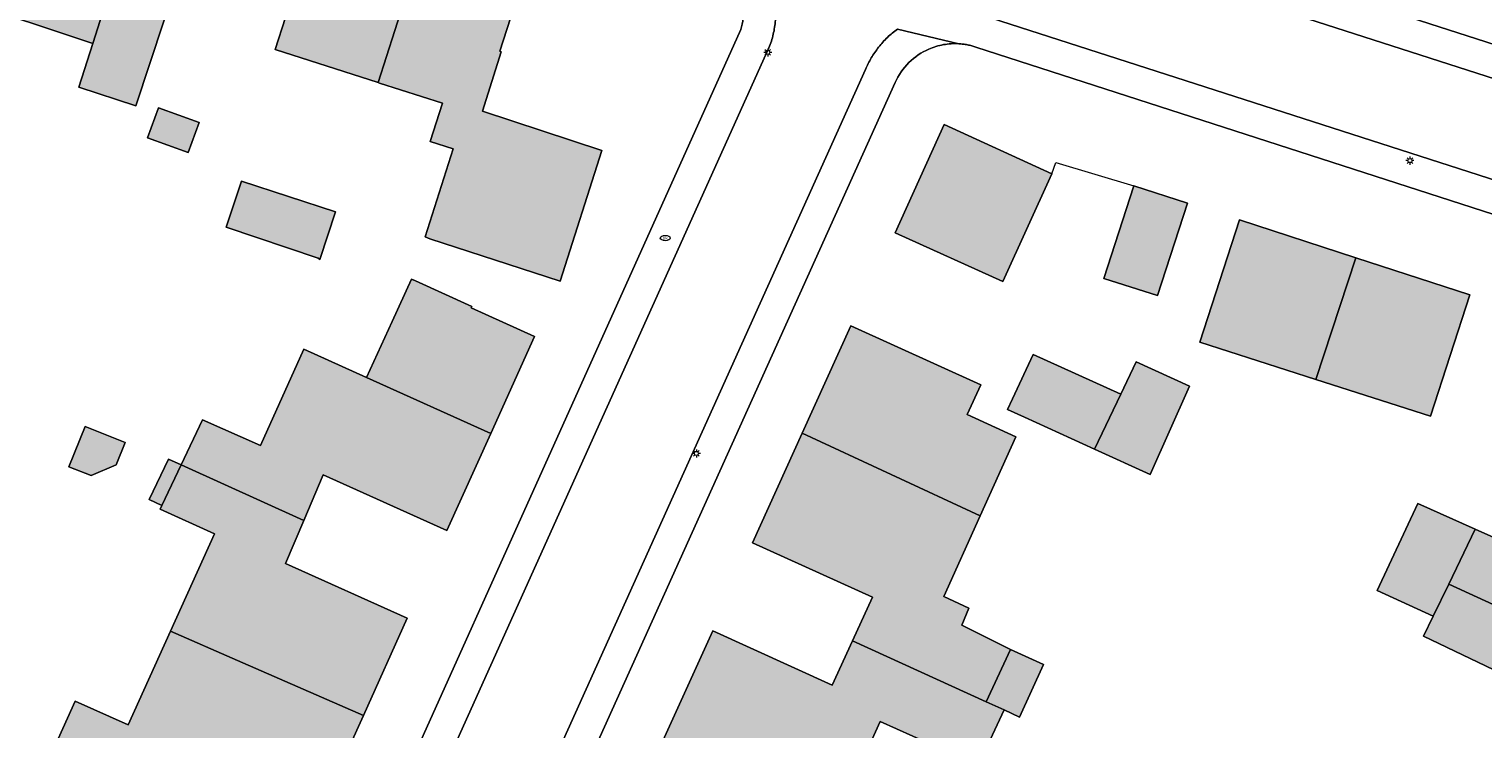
# Model space of a CAD drawing. Header units: metres. Extents: x 187482 to 189800, y 333582 to 335019.
# Tile 201 of 256: x 189403 to 189494, y 334165 to 334208. Entities that reach past the tile are written whole.
import ezdxf
from ezdxf.enums import TextEntityAlignment as Align

# ---------------------------------------------------------------- set-up
doc = ezdxf.new("R2010")
doc.units = ezdxf.units.M
doc.layers.get('0').update_dxf_attribs({"color": 252, "lineweight": 18})
for name, color, linetype, lineweight in [('B-WE-IE-MEUBILAIR-S', 252, 'Continuous', 18), ('B-WE-IE-TERREINAFSCHEIDING_KUNSTMATIG_MUUR-G', 252, 'IE-TERREINAFSCHEIDING_KUNSTMATIG-SO', 18), ('B-WE-OG-BEBOUWING-GV', 252, 'Continuous', 18), ('B-WE-OG-TERREIN_ERF-GV', 252, 'Continuous', 18), ('B-WE-VH-GESLOTENVERHARDING_ASFALT-GV', 252, 'Continuous', 18), ('B-WE-VH-OPENVERHARDING_TEGEL-GV', 252, 'Continuous', 18)]:
    doc.layers.add(name, color=color, linetype=linetype, lineweight=lineweight)
doc.layers.add('B-WE-OG-BEBOUWING-V', color=7, linetype='Continuous', lineweight=18, true_color=0xf0f0f0)
doc.styles.add('NLCS-ISO', font='NLCS-ISO.ttf')
doc.linetypes.add('IE-TERREINAFSCHEIDING_KUNSTMATIG-SO', pattern='A,4,[82,NLCS.SHX,S=0.75,R=90,X=0,Y=0],4,-2', length=10)

# ---------------------------------------------------------------- blocks, each defined once
blk = doc.blocks.new('SIE-MEUBILAIR_PAAL_LICHTMAST-SO')
for points in [[(-0.62, 0), (-1, 0)], [(-0.71, 0.71), (-0.44, 0.44)], [(0, 1), (0, 0.62)], [(0.44, 0.44), (0.71, 0.71)], [(1, 0), (0.62, 0)], [(-0.71, -0.71), (-0.44, -0.44)], [(0, -0.62), (0, -1)], [(0.44, -0.44), (0.71, -0.71)]]:
    blk.add_lwpolyline(points)
blk.add_circle((0, 0), 0.5)
blk = doc.blocks.new('SIE-MEUBILAIR_PUT_BRANDKRAAN-SO')
blk.add_ellipse((0, 0), major_axis=(1.25, 0), ratio=0.54)
at = {"style": 'NLCS-ISO'}
blk.add_text('bk', height=0.75, dxfattribs=at).set_placement((0.03, 0), align=Align.MIDDLE_CENTER)

msp = doc.modelspace()

# ---------------------------------------------------------------- hatches: boundary and pattern name
at = {"layer": 'B-WE-OG-BEBOUWING-V'}
h = msp.add_hatch(color=256, dxfattribs=at)
h.dxf.hatch_style = 1
h.paths.add_polyline_path([(189400.693, 334221.838), (189397.162, 334210.797), (189403.628, 334208.648), (189406.934, 334207.549), (189407.541, 334209.451), (189408.092, 334209.294), (189408.697, 334211.015), (189404.787, 334212.268), (189407.186, 334219.758)], flags=17)
h = msp.add_hatch(color=256, dxfattribs=at)
h.dxf.hatch_style = 1
h.paths.add_polyline_path([(189412.23, 334211.605), (189414.128, 334217.377), (189411.164, 334218.35), (189409.604, 334213.599), (189408.697, 334211.015), (189408.092, 334209.294), (189407.541, 334209.451), (189406.934, 334207.549), (189406.069, 334204.837), (189409.621, 334203.672)], flags=17)
h = msp.add_hatch(color=256, dxfattribs=at)
h.dxf.hatch_style = 1
h.paths.add_polyline_path([(189427.314, 334213.24), (189421.007, 334215.267), (189419.687, 334211.159), (189419.585, 334211.186), (189418.29, 334207.181), (189424.706, 334205.121)], flags=17)
h = msp.add_hatch(color=256, dxfattribs=at)
h.dxf.hatch_style = 1
h.paths.add_polyline_path([(189431.21, 334203.344), (189432.391, 334207.043), (189432.293, 334207.078), (189433.622, 334211.214), (189427.314, 334213.24), (189424.706, 334205.121), (189424.802, 334205.09), (189428.733, 334203.825), (189427.962, 334201.443), (189429.384, 334200.982), (189427.637, 334195.508), (189427.941, 334195.382), (189436.068, 334192.741), (189438.647, 334200.885)], flags=17)
h = msp.add_hatch(color=256, dxfattribs=at)
h.dxf.hatch_style = 1
h.paths.add_polyline_path([(189413.557, 334202.632), (189411.018, 334203.551), (189410.337, 334201.67), (189412.876, 334200.751)], flags=17)
h = msp.add_hatch(color=256, dxfattribs=at)
h.dxf.hatch_style = 1
h.paths.add_polyline_path([(189459.997, 334202.498), (189456.939, 334195.757), (189463.642, 334192.716), (189466.71, 334199.431)], flags=17)
h = msp.add_hatch(color=256, dxfattribs=at)
h.dxf.hatch_style = 1
h.paths.add_polyline_path([(189422.05, 334197.054), (189416.207, 334198.977), (189415.246, 334196.103), (189420.981, 334194.171), (189421.073, 334194.092)], flags=17)
h = msp.add_hatch(color=256, dxfattribs=at)
h.dxf.hatch_style = 1
h.paths.add_polyline_path([(189469.942, 334192.905), (189473.29, 334191.843), (189475.162, 334197.6), (189471.822, 334198.686)], flags=17)
h = msp.add_hatch(color=256, dxfattribs=at)
h.dxf.hatch_style = 1
h.paths.add_polyline_path([(189485.646, 334194.191), (189478.395, 334196.549), (189475.918, 334188.93), (189483.152, 334186.605)], flags=17)
h = msp.add_hatch(color=256, dxfattribs=at)
h.dxf.hatch_style = 1
h.paths.add_polyline_path([(189485.646, 334194.191), (189483.152, 334186.605), (189490.294, 334184.31), (189492.755, 334191.88)], flags=17)
h = msp.add_hatch(color=256, dxfattribs=at)
h.dxf.hatch_style = 1
h.paths.add_polyline_path([(189423.992, 334186.727), (189431.735, 334183.237), (189434.469, 334189.294), (189430.521, 334191.067), (189430.563, 334191.165), (189427.036, 334192.752), (189426.787, 334192.854), (189425.584, 334190.22)], flags=17)
h = msp.add_hatch(color=256, dxfattribs=at)
h.dxf.hatch_style = 1
h.paths.add_polyline_path([(189451.146, 334183.257), (189462.234, 334178.105), (189464.454, 334183.024), (189461.423, 334184.42), (189462.286, 334186.281), (189454.182, 334189.954)], flags=17)
h = msp.add_hatch(color=256, dxfattribs=at)
h.dxf.hatch_style = 1
h.paths.add_polyline_path([(189412.437, 334181.28), (189420.078, 334177.82), (189421.285, 334180.666), (189429.002, 334177.182), (189431.735, 334183.237), (189423.992, 334186.727), (189420.073, 334188.493), (189417.382, 334182.492), (189413.777, 334184.085)], flags=17)
h = msp.add_hatch(color=256, dxfattribs=at)
h.dxf.hatch_style = 1
h.paths.add_polyline_path([(189463.943, 334184.73), (189465.005, 334184.245), (189469.364, 334182.263), (189470.994, 334185.683), (189465.538, 334188.166), (189464.25, 334185.391)], flags=17)
h = msp.add_hatch(color=256, dxfattribs=at)
h.dxf.hatch_style = 1
h.paths.add_polyline_path([(189470.994, 334185.683), (189469.364, 334182.263), (189472.83, 334180.687), (189475.291, 334186.197), (189471.957, 334187.705)], flags=17)
h = msp.add_hatch(color=256, dxfattribs=at)
h.dxf.hatch_style = 1
h.paths.add_polyline_path([(189405.442, 334181.168), (189406.834, 334180.608), (189408.395, 334181.274), (189408.954, 334182.666), (189406.449, 334183.673)], flags=17)
h = msp.add_hatch(color=256, dxfattribs=at)
h.dxf.hatch_style = 1
h.paths.add_polyline_path([(189451.146, 334183.257), (189448.044, 334176.414), (189455.524, 334173.024), (189454.281, 334170.308), (189462.618, 334166.503), (189464.117, 334169.77), (189461.098, 334171.277), (189461.519, 334172.338), (189459.964, 334173.076), (189462.234, 334178.105)], flags=17)
h = msp.add_hatch(color=256, dxfattribs=at)
h.dxf.hatch_style = 1
h.paths.add_polyline_path([(189411.229, 334178.751), (189412.437, 334181.28), (189411.641, 334181.64), (189410.442, 334179.127)], flags=17)
h = msp.add_hatch(color=256, dxfattribs=at)
h.dxf.hatch_style = 1
h.paths.add_polyline_path([(189423.793, 334165.654), (189426.527, 334171.714), (189418.941, 334175.137), (189420.078, 334177.82), (189412.437, 334181.28), (189411.229, 334178.751), (189411.23, 334178.751), (189411.121, 334178.522), (189414.511, 334176.972), (189411.774, 334170.91), (189415.945, 334169.086)], flags=17)
h = msp.add_hatch(color=256, dxfattribs=at)
h.dxf.hatch_style = 1
h.paths.add_polyline_path([(189490.474, 334171.855), (189491.436, 334173.851), (189493.088, 334177.274), (189489.523, 334178.874), (189486.983, 334173.445)], flags=17)
h = msp.add_hatch(color=256, dxfattribs=at)
h.dxf.hatch_style = 1
h.paths.add_polyline_path([(189491.436, 334173.851), (189496.746, 334171.417), (189498.02, 334174.213), (189498.341, 334174.917), (189496.381, 334175.796), (189493.088, 334177.274)], flags=17)
h = msp.add_hatch(color=256, dxfattribs=at)
h.dxf.hatch_style = 1
h.paths.add_polyline_path([(189490.474, 334171.855), (189489.867, 334170.596), (189495.212, 334168.051), (189496.746, 334171.417), (189491.436, 334173.851)], flags=17)
h = msp.add_hatch(color=256, dxfattribs=at)
h.dxf.hatch_style = 1
h.paths.add_polyline_path([(189404.579, 334163.776), (189410.056, 334161.239), (189411.262, 334164.031), (189413.268, 334163.126), (189421.065, 334159.609), (189423.793, 334165.654), (189415.945, 334169.086), (189411.774, 334170.91), (189409.142, 334165.082), (189405.826, 334166.55)], flags=17)
h = msp.add_hatch(color=256, dxfattribs=at)
h.dxf.hatch_style = 1
h.paths.add_polyline_path([(189453.3, 334159.288), (189456.009, 334165.284), (189462.115, 334162.526), (189463.722, 334165.999), (189462.618, 334166.503), (189454.281, 334170.308), (189453.016, 334167.541), (189445.567, 334170.923), (189442.457, 334164.074)], flags=17)
h = msp.add_hatch(color=256, dxfattribs=at)
h.dxf.hatch_style = 1
h.paths.add_polyline_path([(189464.117, 334169.77), (189462.618, 334166.503), (189463.722, 334165.999), (189464.677, 334165.558), (189466.176, 334168.825)], flags=17)

# ---------------------------------------------------------------- linework, layer by layer
at = {"layer": 'B-WE-IE-TERREINAFSCHEIDING_KUNSTMATIG_MUUR-G', "ltscale": 0.2, "flags": 128}
msp.add_lwpolyline([(189466.71, 334199.431), (189466.949, 334200.131), (189471.822, 334198.686)], dxfattribs=at)
at = {"layer": 'B-WE-OG-BEBOUWING-GV', "flags": 128}
for points in [[(189400.693, 334221.838), (189397.162, 334210.797), (189403.628, 334208.648), (189406.934, 334207.549), (189407.541, 334209.451), (189408.092, 334209.294), (189408.697, 334211.015), (189404.787, 334212.268), (189407.186, 334219.758)], [(189412.23, 334211.605), (189414.128, 334217.377), (189411.164, 334218.35), (189409.604, 334213.599), (189408.697, 334211.015), (189408.092, 334209.294), (189407.541, 334209.451), (189406.934, 334207.549), (189406.069, 334204.837), (189409.621, 334203.672)], [(189427.314, 334213.24), (189421.007, 334215.267), (189419.687, 334211.159), (189419.585, 334211.186), (189418.29, 334207.181), (189424.706, 334205.121)], [(189431.21, 334203.344), (189432.391, 334207.043), (189432.293, 334207.078), (189433.622, 334211.214), (189427.314, 334213.24), (189424.706, 334205.121), (189424.802, 334205.09), (189428.733, 334203.825), (189427.962, 334201.443), (189429.384, 334200.982), (189427.637, 334195.508), (189427.941, 334195.382), (189436.068, 334192.741), (189438.647, 334200.885)], [(189413.557, 334202.632), (189411.018, 334203.551), (189410.337, 334201.67), (189412.876, 334200.751)], [(189459.997, 334202.498), (189456.939, 334195.757), (189463.642, 334192.716), (189466.71, 334199.431)], [(189422.05, 334197.054), (189416.207, 334198.977), (189415.246, 334196.103), (189420.981, 334194.171), (189421.073, 334194.092)], [(189469.942, 334192.905), (189473.29, 334191.843), (189475.162, 334197.6), (189471.822, 334198.686)], [(189485.646, 334194.191), (189478.395, 334196.549), (189475.918, 334188.93), (189483.152, 334186.605)], [(189485.646, 334194.191), (189483.152, 334186.605), (189490.294, 334184.31), (189492.755, 334191.88)], [(189423.992, 334186.727), (189431.735, 334183.237), (189434.469, 334189.294), (189430.521, 334191.067), (189430.563, 334191.165), (189427.036, 334192.752), (189426.787, 334192.854), (189425.584, 334190.22)], [(189451.146, 334183.257), (189462.234, 334178.105), (189464.454, 334183.024), (189461.423, 334184.42), (189462.286, 334186.281), (189454.182, 334189.954)], [(189412.437, 334181.28), (189420.078, 334177.82), (189421.285, 334180.666), (189429.002, 334177.182), (189431.735, 334183.237), (189423.992, 334186.727), (189420.073, 334188.493), (189417.382, 334182.492), (189413.777, 334184.085)], [(189463.943, 334184.73), (189465.005, 334184.245), (189469.364, 334182.263), (189470.994, 334185.683), (189465.538, 334188.166), (189464.25, 334185.391)], [(189470.994, 334185.683), (189469.364, 334182.263), (189472.83, 334180.687), (189475.291, 334186.197), (189471.957, 334187.705)], [(189405.442, 334181.168), (189406.834, 334180.608), (189408.395, 334181.274), (189408.954, 334182.666), (189406.449, 334183.673)], [(189451.146, 334183.257), (189448.044, 334176.414), (189455.524, 334173.024), (189454.281, 334170.308), (189462.618, 334166.503), (189464.117, 334169.77), (189461.098, 334171.277), (189461.519, 334172.338), (189459.964, 334173.076), (189462.234, 334178.105)], [(189411.229, 334178.751), (189412.437, 334181.28), (189411.641, 334181.64), (189410.442, 334179.127)], [(189423.793, 334165.654), (189426.527, 334171.714), (189418.941, 334175.137), (189420.078, 334177.82), (189412.437, 334181.28), (189411.229, 334178.751), (189411.23, 334178.751), (189411.121, 334178.522), (189414.511, 334176.972), (189411.774, 334170.91), (189415.945, 334169.086)], [(189490.474, 334171.855), (189491.436, 334173.851), (189493.088, 334177.274), (189489.523, 334178.874), (189486.983, 334173.445)], [(189491.436, 334173.851), (189496.746, 334171.417), (189498.02, 334174.213), (189498.341, 334174.917), (189496.381, 334175.796), (189493.088, 334177.274)], [(189490.474, 334171.855), (189489.867, 334170.596), (189495.212, 334168.051), (189496.746, 334171.417), (189491.436, 334173.851)], [(189404.579, 334163.776), (189410.056, 334161.239), (189411.262, 334164.031), (189413.268, 334163.126), (189421.065, 334159.609), (189423.793, 334165.654), (189415.945, 334169.086), (189411.774, 334170.91), (189409.142, 334165.082), (189405.826, 334166.55)], [(189453.3, 334159.288), (189456.009, 334165.284), (189462.115, 334162.526), (189463.722, 334165.999), (189462.618, 334166.503), (189454.281, 334170.308), (189453.016, 334167.541), (189445.567, 334170.923), (189442.457, 334164.074)], [(189464.117, 334169.77), (189462.618, 334166.503), (189463.722, 334165.999), (189464.677, 334165.558), (189466.176, 334168.825)]]:
    msp.add_lwpolyline(points, close=True, dxfattribs=at)
at = {"layer": 'B-WE-OG-TERREIN_ERF-GV', "flags": 128}
for points in [[(189397.83, 334238.547), (189399.69, 334237.948), (189404.383, 334236.437), (189416.956, 334232.39), (189503.825, 334204.422), (189515.355, 334200.711), (189523.24, 334198.172)], [(189408.225, 334121.515), (189409.117, 334123.497), (189414.054, 334134.474), (189447.32, 334208.429)], [(189518.548, 334189.037), (189508.029, 334192.438), (189501.649, 334194.501), (189461.976, 334207.328)], [(189456.941, 334205.123), (189426.172, 334136.881), (189419.291, 334121.62), (189417.934, 334118.611), (189417.567, 334117.797)], [(189404.579, 334163.776), (189405.826, 334166.55), (189409.142, 334165.082), (189411.774, 334170.91), (189414.511, 334176.972), (189411.121, 334178.522), (189411.23, 334178.751), (189411.229, 334178.751), (189410.442, 334179.127), (189411.641, 334181.64), (189412.437, 334181.28), (189413.777, 334184.085), (189417.382, 334182.492), (189420.073, 334188.493), (189423.992, 334186.727), (189425.584, 334190.22), (189426.787, 334192.854), (189427.036, 334192.752), (189430.563, 334191.165), (189430.521, 334191.067), (189434.469, 334189.294), (189431.735, 334183.237), (189429.002, 334177.182), (189421.285, 334180.666), (189420.078, 334177.82), (189418.941, 334175.137), (189426.527, 334171.714), (189423.793, 334165.654), (189421.065, 334159.609)], [(189442.457, 334164.074), (189445.567, 334170.923), (189453.016, 334167.541), (189454.281, 334170.308), (189455.524, 334173.024), (189448.044, 334176.414), (189451.146, 334183.257), (189454.182, 334189.954), (189462.286, 334186.281), (189461.423, 334184.42), (189464.454, 334183.024), (189462.234, 334178.105), (189459.964, 334173.076), (189461.519, 334172.338), (189461.098, 334171.277), (189464.117, 334169.77), (189466.176, 334168.825), (189464.677, 334165.558), (189463.722, 334165.999), (189462.115, 334162.526), (189456.009, 334165.284), (189453.3, 334159.288)]]:
    msp.add_lwpolyline(points, dxfattribs=at)
for points in [[(189397.162, 334210.797), (189396.865, 334209.87), (189390.953, 334211.834), (189391.254, 334212.76), (189392.181, 334215.614), (189391.849, 334215.724), (189394.536, 334223.81), (189400.693, 334221.838), (189407.186, 334219.758), (189404.787, 334212.268), (189408.697, 334211.015), (189409.604, 334213.599), (189411.164, 334218.35), (189414.128, 334217.377), (189416.909, 334216.464), (189415.349, 334211.713), (189414.986, 334210.743), (189412.23, 334211.605), (189409.621, 334203.672), (189406.069, 334204.837), (189406.934, 334207.549), (189403.628, 334208.648)], [(189427.314, 334213.24), (189433.622, 334211.214), (189432.293, 334207.078), (189432.391, 334207.043), (189431.21, 334203.344), (189438.647, 334200.885), (189436.068, 334192.741), (189427.941, 334195.382), (189427.637, 334195.508), (189429.384, 334200.982), (189427.962, 334201.443), (189428.733, 334203.825), (189424.802, 334205.09), (189424.706, 334205.121), (189418.29, 334207.181), (189419.585, 334211.186), (189419.687, 334211.159), (189421.007, 334215.267)], [(189410.337, 334201.67), (189411.018, 334203.551), (189413.557, 334202.632), (189412.876, 334200.751)], [(189463.642, 334192.716), (189456.939, 334195.757), (189459.997, 334202.498), (189466.71, 334199.431)], [(189421.073, 334194.092), (189420.981, 334194.171), (189415.246, 334196.103), (189416.207, 334198.977), (189422.05, 334197.054)], [(189475.162, 334197.6), (189473.29, 334191.843), (189469.942, 334192.905), (189471.822, 334198.686)], [(189475.918, 334188.93), (189478.395, 334196.549), (189485.646, 334194.191), (189492.755, 334191.88), (189490.294, 334184.31), (189483.152, 334186.605)], [(189470.994, 334185.683), (189471.957, 334187.705), (189475.291, 334186.197), (189472.83, 334180.687), (189469.364, 334182.263), (189465.005, 334184.245), (189463.943, 334184.73), (189464.25, 334185.391), (189465.538, 334188.166)], [(189408.954, 334182.666), (189408.395, 334181.274), (189406.834, 334180.608), (189405.442, 334181.168), (189406.449, 334183.673)], [(189490.474, 334171.855), (189486.983, 334173.445), (189489.523, 334178.874), (189493.088, 334177.274), (189496.381, 334175.796), (189498.341, 334174.917), (189498.02, 334174.213), (189496.746, 334171.417), (189495.212, 334168.051), (189489.867, 334170.596)]]:
    msp.add_lwpolyline(points, close=True, dxfattribs=at)
at = {"layer": 'B-WE-OG-TERREIN_ERF-GV'}
for points in [[(189447.32, 334208.429, 0.103612), (189447.475, 334209.808)], [(189459.031, 334207.203, 0.092088), (189457.791, 334206.359)], [(189459.947, 334207.481, 0.058834), (189459.031, 334207.203)], [(189460.902, 334207.538, 0.059661), (189459.947, 334207.481)], [(189461.175, 334207.513, 0.018495), (189460.902, 334207.538)], [(189461.446, 334207.469, 0.014965), (189461.175, 334207.513)], [(189461.713, 334207.408, 0.018611), (189461.446, 334207.469)], [(189461.976, 334207.328, 0.01498), (189461.713, 334207.408)], [(189457.791, 334206.359, 0.092083), (189456.941, 334205.123)]]:
    msp.add_lwpolyline(points, format="xyb", dxfattribs=at)
at = {"layer": 'B-WE-VH-GESLOTENVERHARDING_ASFALT-GV', "flags": 128}
for points in [[(189523.56, 334195.933), (189403.759, 334234.485), (189398.952, 334236.033), (189397.549, 334236.484)], [(189462.87, 334209.158), (189519.467, 334190.928)], [(189449.07, 334207.292), (189409.983, 334120.48)], [(189415.518, 334118.098), (189455.086, 334205.933)]]:
    msp.add_lwpolyline(points, dxfattribs=at)
at = {"layer": 'B-WE-VH-GESLOTENVERHARDING_ASFALT-GV'}
for points in [[(189449.476, 334209.001, -0.037868), (189449.341, 334208.13)], [(189449.341, 334208.13, -0.039145), (189449.07, 334207.292)], [(189455.909, 334207.329, -0.034906), (189456.454, 334207.93)], [(189456.454, 334207.93, -0.034033), (189457.076, 334208.453)], [(189455.45, 334206.659, -0.034498), (189455.909, 334207.329)], [(189455.086, 334205.933, -0.03304), (189455.45, 334206.659)]]:
    msp.add_lwpolyline(points, format="xyb", dxfattribs=at)
at = {"layer": 'B-WE-VH-OPENVERHARDING_TEGEL-GV', "flags": 128}
for points in [[(189523.24, 334198.172), (189515.355, 334200.711), (189503.825, 334204.422), (189416.956, 334232.39), (189404.383, 334236.437), (189403.759, 334234.485), (189523.56, 334195.933)], [(189519.467, 334190.928), (189462.87, 334209.158)], [(189447.32, 334208.429), (189414.054, 334134.474), (189409.117, 334123.497), (189408.225, 334121.515)], [(189460.902, 334207.538), (189457.076, 334208.453)], [(189457.076, 334208.453), (189460.902, 334207.538)], [(189409.983, 334120.48), (189449.07, 334207.292)], [(189461.976, 334207.328), (189501.649, 334194.501), (189508.029, 334192.438), (189518.548, 334189.037)], [(189455.086, 334205.933), (189415.518, 334118.098)], [(189417.567, 334117.797), (189417.934, 334118.611), (189419.291, 334121.62), (189426.172, 334136.881), (189456.941, 334205.123)]]:
    msp.add_lwpolyline(points, dxfattribs=at)
at = {"layer": 'B-WE-VH-OPENVERHARDING_TEGEL-GV'}
for points in [[(189447.475, 334209.808, -0.103612), (189447.32, 334208.429)], [(189449.341, 334208.13, 0.037868), (189449.476, 334209.001)], [(189449.07, 334207.292, 0.039145), (189449.341, 334208.13)], [(189456.454, 334207.93, 0.034906), (189455.909, 334207.329)], [(189457.076, 334208.453, 0.034033), (189456.454, 334207.93)], [(189455.909, 334207.329, 0.034498), (189455.45, 334206.659)], [(189457.791, 334206.359, -0.092088), (189459.031, 334207.203)], [(189459.031, 334207.203, -0.058834), (189459.947, 334207.481)], [(189459.947, 334207.481, -0.059661), (189460.902, 334207.538)], [(189460.902, 334207.538, -0.018495), (189461.175, 334207.513)], [(189461.175, 334207.513, -0.014965), (189461.446, 334207.469)], [(189461.446, 334207.469, -0.018611), (189461.713, 334207.408)], [(189461.713, 334207.408, -0.01498), (189461.976, 334207.328)], [(189455.45, 334206.659, 0.03304), (189455.086, 334205.933)], [(189456.941, 334205.123, -0.092083), (189457.791, 334206.359)]]:
    msp.add_lwpolyline(points, format="xyb", dxfattribs=at)

# ---------------------------------------------------------------- block references
at = {"layer": 'B-WE-IE-MEUBILAIR-S', "xscale": 0.25, "yscale": 0.25, "zscale": 0.25}
for name, p in [('SIE-MEUBILAIR_PAAL_LICHTMAST-SO', (189449, 334207)), ('SIE-MEUBILAIR_PAAL_LICHTMAST-SO', (189489.022, 334200.248)), ('SIE-MEUBILAIR_PUT_BRANDKRAAN-SO', (189442.612, 334195.423)), ('SIE-MEUBILAIR_PAAL_LICHTMAST-SO', (189444.551, 334181.994))]:
    msp.add_blockref(name, p, dxfattribs=at)

doc.saveas('drawing.dxf')
